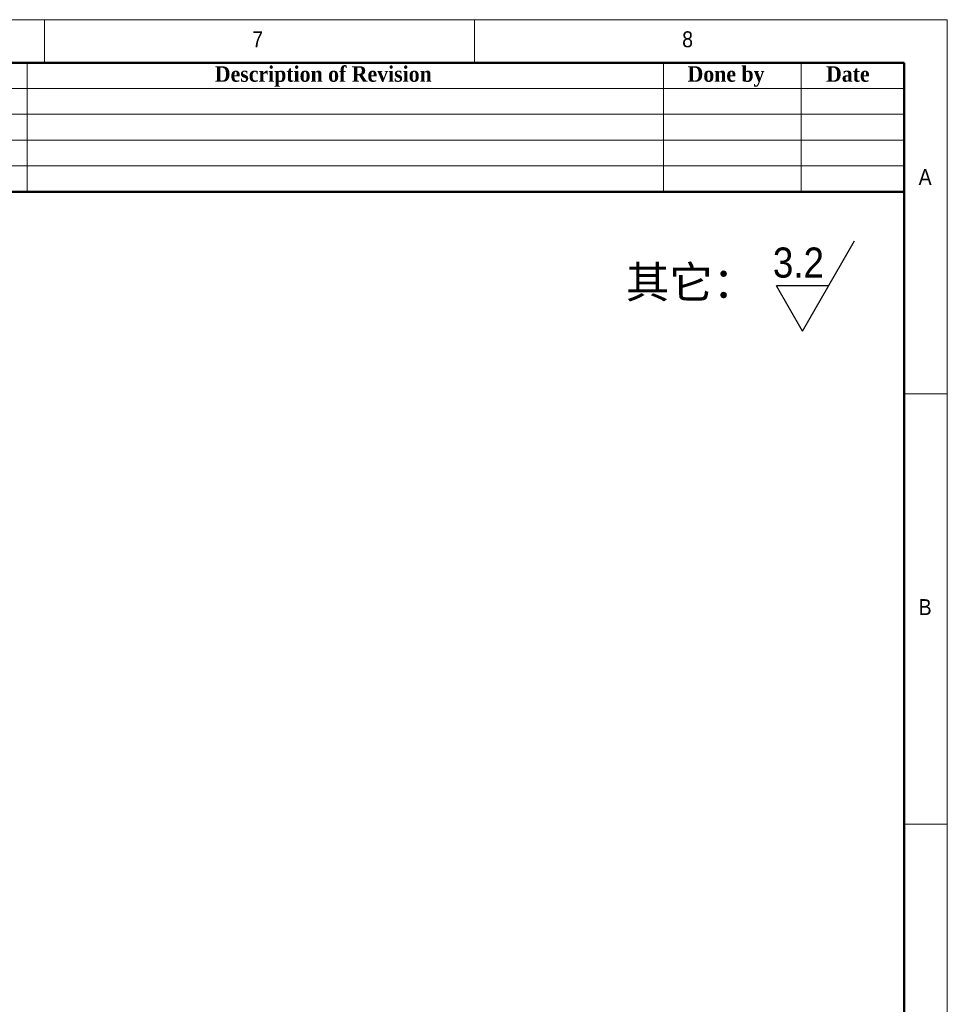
# Model space of a CAD drawing. Header units: millimetres. Extents: x 40 to 3320, y 40 to 2336.
# Tile 8 of 8: x 2457 to 3320, y 1420 to 2336. Entities that reach past the tile are written whole.
import ezdxf

# ---------------------------------------------------------------- set-up
doc = ezdxf.new("R2010")
doc.units = ezdxf.units.MM
doc.header["$LTSCALE"] = 8
doc.layers.add('DIMNS', color=7, linetype='Continuous')
doc.styles.add('SLDTEXTSTYLE0', font='arial.ttf', dxfattribs={"bigfont": 'bigfont'})
doc.styles.add('SLDTEXTSTYLE1', font='Gothic.ttf', dxfattribs={"width": 0.913})
doc.styles.add('SLDTEXTSTYLE2', font='timesbd.ttf', dxfattribs={"width": 0.933})

# ---------------------------------------------------------------- blocks, each defined once
blk = doc.blocks.new('SW_SFSYMBOL_0')
at = {"layer": 'DIMNS', "color": 0}
for p, q in [((27.47, -42), (75.97, 42)), ((27.47, -42), (3.23, 0)), ((51.72, 0), (3.23, 0))]:
    blk.add_line(p, q, dxfattribs=at)
at = {"layer": 'DIMNS', "color": 0, "insert": (0, 35.77), "char_height": 28, "attachment_point": 1, "style": 'SLDTEXTSTYLE1'}
blk.add_mtext('3.2', dxfattribs=at)

msp = doc.modelspace()

# ---------------------------------------------------------------- linework, layer by layer
at = {"color": 7, "linetype": 'Continuous', "lineweight": 18}
for p, q in [((3320, 2336), (40, 2336)), ((2480, 2336), (2480, 2296)), ((2880, 2296), (2880, 2336)), ((3320, 40), (3320, 2336)), ((80, 2296), (3280, 2296)), ((2464, 2296), (2464, 2176)), ((3056, 2296), (3056, 2176)), ((3184, 2296), (3184, 2176)), ((3280, 2296), (3280, 2176)), ((3280, 2296), (3280, 80)), ((2320, 2272), (3280, 2272)), ((2320, 2248), (3280, 2248)), ((2320, 2224), (3280, 2224)), ((2320, 2200), (3280, 2200)), ((3320, 1988), (3280, 1988)), ((3280, 1588), (3320, 1588))]:
    msp.add_line(p, q, dxfattribs=at)
at = {"color": 7, "linetype": 'Continuous', "lineweight": 50}
for p, q in [((3280, 2296), (80, 2296)), ((3280, 2296), (3280, 80)), ((3280, 2176), (2320, 2176))]:
    msp.add_line(p, q, dxfattribs=at)

# ---------------------------------------------------------------- block references
at = {"layer": 'DIMNS'}
msp.add_blockref('SW_SFSYMBOL_0', (3157.74, 2088.37), dxfattribs=at)

# ---------------------------------------------------------------- texts
at = {"color": 7, "linetype": 'Continuous', "lineweight": 0}
for s, insert, char_height, attachment_point, style in [('7', (2673.33, 2325.17), 14.82, 1, 'SLDTEXTSTYLE1'), ('8', (3073.33, 2325.17), 14.82, 1, 'SLDTEXTSTYLE1'), ('Description of Revision', (2739.45, 2292.69), 14.4, 2, 'SLDTEXTSTYLE2'), ('Done by', (3114.15, 2292.69), 14.4, 2, 'SLDTEXTSTYLE2'), ('Date', (3227.42, 2292.69), 14.4, 2, 'SLDTEXTSTYLE2'), ('A', (3293.33, 2197.17), 14.82, 1, 'SLDTEXTSTYLE1'), ('B', (3293.33, 1797.17), 14.82, 1, 'SLDTEXTSTYLE1')]:
    msp.add_mtext(s, dxfattribs=dict(at, insert=insert, char_height=char_height, attachment_point=attachment_point, style=style))
at = {"layer": 'DIMNS', "insert": (3020.93, 2106.73), "char_height": 29.633, "attachment_point": 1, "style": 'SLDTEXTSTYLE0'}
msp.add_mtext('其它：', dxfattribs=at)

doc.saveas('drawing.dxf')
